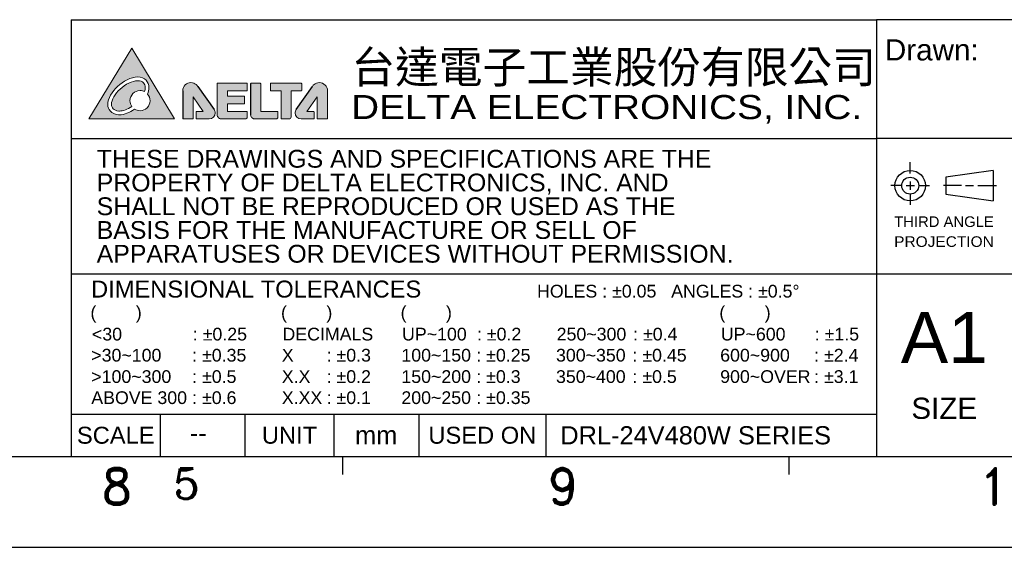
# Model space of a CAD drawing. Header units: inches. Extents: x 2700 to 4592, y -840 to -133.
# Tile 15 of 50: x 3462 to 3624, y -840 to -753. Entities that reach past the tile are written whole.
import ezdxf
from ezdxf.enums import TextEntityAlignment as Align

# ---------------------------------------------------------------- set-up
doc = ezdxf.new("R2010")
doc.units = ezdxf.units.IN
doc.header["$LTSCALE"] = 1.21
doc.header["$MEASUREMENT"] = 0
doc.layers.get('0').update_dxf_attribs({"linetype": 'CONTINUOUS'})
for name, color, linetype in [('2', 2, 'CONTINUOUS'), ('3', 3, 'CONTINUOUS'), ('PAPER', 7, 'CONTINUOUS')]:
    doc.layers.add(name, color=color, linetype=linetype)
doc.styles.add('ARIAL', font='arial.ttf')
doc.styles.add('DELTA', font='msjh.ttf')
doc.styles.add('ROMANC', font='romanc')
doc.styles.add('ROMAND', font='romand')

# ---------------------------------------------------------------- blocks, each defined once
blk = doc.blocks.new('A1')
h = blk.add_hatch(color=256)
h.paths.add_polyline_path([(562.9, 70.71), (577.08, 70.71), (570, 82.39)])
edge = h.paths.add_edge_path(flags=16)
edge.add_spline(control_points=[(566.03, 73.05), (566.03, 73.08), (566.03, 73.1), (566.03, 73.13)], knot_values=[6, 6, 6, 6, 7, 7, 7, 7], degree=3, periodic=0)
edge.add_spline(control_points=[(566.03, 73.13), (566.04, 74.13), (566.72, 75.21), (567.66, 76.09)], knot_values=[7, 7, 7, 7, 8, 8, 8, 8], degree=3, periodic=0)
edge.add_spline(control_points=[(567.66, 76.09), (568.59, 76.96), (569.8, 77.62), (570.99, 77.64)], knot_values=[8, 8, 8, 8, 9, 9, 9, 9], degree=3, periodic=0)
edge.add_spline(control_points=[(571.01, 77.64), (571.56, 77.64), (572.03, 77.46), (572.35, 77.13)], knot_values=[10, 10, 10, 10, 11, 11, 11, 11], degree=3, periodic=0)
edge.add_spline(control_points=[(572.35, 77.13), (572.67, 76.81), (572.84, 76.36), (572.83, 75.87)], knot_values=[11, 11, 11, 11, 12, 12, 12, 12], degree=3, periodic=0)
edge.add_spline(control_points=[(572.83, 75.87), (572.83, 75.54), (572.76, 75.18), (572.61, 74.83)], knot_values=[12, 12, 12, 12, 13, 13, 13, 13], degree=3, periodic=0)
edge.add_spline(control_points=[(572.61, 74.83), (572.87, 74.54), (573.02, 74.15), (573.02, 73.73)], knot_values=[13, 13, 13, 13, 14, 14, 14, 14], degree=3, periodic=0)
edge.add_spline(control_points=[(573.02, 73.73), (573.02, 72.81), (572.28, 72.07), (571.36, 72.07)], knot_values=[14, 14, 14, 14, 15, 15, 15, 15], degree=3, periodic=0)
edge.add_spline(control_points=[(571.36, 72.07), (571.03, 72.07), (570.72, 72.17), (570.46, 72.33)], knot_values=[0, 0, 0, 0, 1, 1, 1, 1], degree=3, periodic=0)
edge.add_spline(control_points=[(570.45, 72.32), (569.64, 71.76), (568.77, 71.4), (567.95, 71.4)], knot_values=[2, 2, 2, 2, 3, 3, 3, 3], degree=3, periodic=0)
edge.add_spline(control_points=[(567.95, 71.4), (567.91, 71.4), (567.87, 71.4), (567.83, 71.4)], knot_values=[3, 3, 3, 3, 4, 4, 4, 4], degree=3, periodic=0)
edge.add_spline(control_points=[(567.83, 71.4), (567.22, 71.43), (566.76, 71.67), (566.47, 72)], knot_values=[4, 4, 4, 4, 5, 5, 5, 5], degree=3, periodic=0)
edge.add_spline(control_points=[(566.47, 72), (566.18, 72.32), (566.05, 72.71), (566.03, 73.05)], knot_values=[5, 5, 5, 5, 6, 6, 6, 6], degree=3, periodic=0)
edge = h.paths.add_edge_path(flags=0)
edge.add_spline(control_points=[(566.93, 72.41), (566.74, 72.62), (566.66, 72.88), (566.65, 73.08)], knot_values=[5, 5, 5, 5, 6, 6, 6, 6], degree=3, periodic=0)
edge.add_spline(control_points=[(566.65, 73.13), (566.64, 73.83), (567.22, 74.84), (568.08, 75.64)], knot_values=[3, 3, 3, 3, 4, 4, 4, 4], degree=3, periodic=0)
edge.add_spline(control_points=[(568.08, 75.64), (568.93, 76.44), (570.05, 77.02), (570.99, 77.02)], knot_values=[2, 2, 2, 2, 3, 3, 3, 3], degree=3, periodic=0)
edge.add_spline(control_points=[(571.01, 77.02), (571.43, 77.02), (571.72, 76.89), (571.91, 76.69)], knot_values=[0, 0, 0, 0, 1, 1, 1, 1], degree=3, periodic=0)
edge.add_spline(control_points=[(571.91, 76.69), (572.1, 76.5), (572.22, 76.22), (572.22, 75.87)], knot_values=[13, 13, 13, 13, 14, 14, 14, 14], degree=3, periodic=0)
edge.add_spline(control_points=[(572.22, 75.87), (572.22, 75.67), (572.18, 75.45), (572.1, 75.22)], knot_values=[12, 12, 12, 12, 13, 13, 13, 13], degree=3, periodic=0)
edge.add_spline(control_points=[(572.1, 75.22), (571.88, 75.33), (571.63, 75.4), (571.36, 75.4)], knot_values=[11, 11, 11, 11, 12, 12, 12, 12], degree=3, periodic=0)
edge.add_spline(control_points=[(571.36, 75.4), (570.44, 75.4), (569.7, 74.65), (569.7, 73.73)], knot_values=[10, 10, 10, 10, 11, 11, 11, 11], degree=3, periodic=0)
edge.add_spline(control_points=[(569.7, 73.73), (569.7, 73.37), (569.81, 73.04), (570.01, 72.77)], knot_values=[9, 9, 9, 9, 10, 10, 10, 10], degree=3, periodic=0)
edge.add_spline(control_points=[(570.01, 72.77), (569.3, 72.3), (568.55, 72.02), (567.95, 72.02)], knot_values=[8, 8, 8, 8, 9, 9, 9, 9], degree=3, periodic=0)
edge.add_spline(control_points=[(567.95, 72.02), (567.92, 72.02), (567.89, 72.02), (567.86, 72.02)], knot_values=[7, 7, 7, 7, 8, 8, 8, 8], degree=3, periodic=0)
edge.add_spline(control_points=[(567.86, 72.02), (567.4, 72.04), (567.12, 72.21), (566.93, 72.41)], knot_values=[6, 6, 6, 6, 7, 7, 7, 7], degree=3, periodic=0)
at = {"linetype": 'Continuous'}
h = blk.add_hatch(color=256, dxfattribs=at)
edge = h.paths.add_edge_path()
edge.add_spline(control_points=[(578.42, 70.78), (578.42, 70.76), (578.43, 70.74), (578.44, 70.73)], knot_values=[9, 9, 9, 9, 10, 10, 10, 10], degree=3, periodic=0)
edge.add_spline(control_points=[(578.44, 70.73), (578.46, 70.72), (578.47, 70.71), (578.49, 70.71)], knot_values=[10, 10, 10, 10, 11, 11, 11, 11], degree=3, periodic=0)
edge.add_spline(control_points=[(578.49, 70.71), (578.49, 70.71), (580.06, 70.71), (580.06, 70.71)], knot_values=[11, 11, 11, 11, 12, 12, 12, 12], degree=3, periodic=0)
edge.add_spline(control_points=[(580.06, 70.71), (580.07, 70.71), (580.09, 70.72), (580.11, 70.73)], knot_values=[12, 12, 12, 12, 13, 13, 13, 13], degree=3, periodic=0)
edge.add_spline(control_points=[(580.11, 70.73), (580.12, 70.74), (580.13, 70.76), (580.13, 70.78)], knot_values=[13, 13, 13, 13, 14, 14, 14, 14], degree=3, periodic=0)
edge.add_spline(control_points=[(580.13, 70.78), (580.13, 70.78), (580.13, 74.35), (580.13, 74.35)], knot_values=[14, 14, 14, 14, 15, 15, 15, 15], degree=3, periodic=0)
edge.add_spline(control_points=[(580.13, 74.35), (580.13, 74.35), (581.81, 71.93), (581.81, 71.93)], knot_values=[15, 15, 15, 15, 16, 16, 16, 16], degree=3, periodic=0)
edge.add_spline(control_points=[(581.81, 71.93), (581.81, 71.93), (580.72, 71.93), (580.72, 71.93)], knot_values=[16, 16, 16, 16, 17, 17, 17, 17], degree=3, periodic=0)
edge.add_spline(control_points=[(580.72, 71.93), (580.7, 71.93), (580.68, 71.92), (580.66, 71.91)], knot_values=[17, 17, 17, 17, 18, 18, 18, 18], degree=3, periodic=0)
edge.add_spline(control_points=[(580.66, 71.91), (580.65, 71.9), (580.64, 71.88), (580.64, 71.86)], knot_values=[18, 18, 18, 18, 19, 19, 19, 19], degree=3, periodic=0)
edge.add_spline(control_points=[(580.64, 71.86), (580.64, 71.86), (580.64, 70.78), (580.64, 70.78)], knot_values=[19, 19, 19, 19, 20, 20, 20, 20], degree=3, periodic=0)
edge.add_spline(control_points=[(580.64, 70.78), (580.64, 70.76), (580.65, 70.74), (580.66, 70.73)], knot_values=[20, 20, 20, 20, 21, 21, 21, 21], degree=3, periodic=0)
edge.add_spline(control_points=[(580.66, 70.73), (580.68, 70.72), (580.7, 70.71), (580.72, 70.71)], knot_values=[21, 21, 21, 21, 22, 22, 22, 22], degree=3, periodic=0)
edge.add_spline(control_points=[(580.72, 70.71), (580.72, 70.71), (582.79, 70.71), (582.79, 70.71)], knot_values=[22, 22, 22, 22, 23, 23, 23, 23], degree=3, periodic=0)
edge.add_spline(control_points=[(582.79, 70.71), (583.34, 70.71), (583.78, 71.16), (583.78, 71.71)], knot_values=[23, 23, 23, 23, 24, 24, 24, 24], degree=3, periodic=0)
edge.add_spline(control_points=[(583.78, 71.71), (583.78, 71.92), (583.72, 72.12), (583.6, 72.28)], knot_values=[24, 24, 24, 24, 25, 25, 25, 25], degree=3, periodic=0)
edge.add_line((583.6, 72.28), (580.91, 76.09))
edge.add_spline(control_points=[(580.91, 76.09), (580.91, 76.09), (580.91, 76.09), (580.91, 76.09)], knot_values=[1, 1, 1, 1, 2, 2, 2, 2], degree=3, periodic=0)
edge.add_spline(control_points=[(580.91, 76.09), (580.82, 76.22), (580.71, 76.33), (580.62, 76.4)], knot_values=[2, 2, 2, 2, 3, 3, 3, 3], degree=3, periodic=0)
edge.add_spline(control_points=[(580.62, 76.4), (580.39, 76.6), (580.09, 76.72), (579.76, 76.72)], knot_values=[3, 3, 3, 3, 4, 4, 4, 4], degree=3, periodic=0)
edge.add_spline(control_points=[(579.76, 76.72), (579.02, 76.72), (578.42, 76.12), (578.42, 75.37)], knot_values=[4, 4, 4, 4, 5, 5, 5, 5], degree=3, periodic=0)
edge.add_line((578.42, 75.37), (578.42, 70.78))
h = blk.add_hatch(color=256, dxfattribs=at)
edge = h.paths.add_edge_path()
edge.add_spline(control_points=[(585.82, 73.23), (585.82, 73.23), (588.57, 73.23), (588.57, 73.23)], knot_values=[4, 4, 4, 4, 5, 5, 5, 5], degree=3, periodic=0)
edge.add_spline(control_points=[(588.57, 73.23), (588.59, 73.23), (588.61, 73.24), (588.62, 73.25)], knot_values=[5, 5, 5, 5, 6, 6, 6, 6], degree=3, periodic=0)
edge.add_spline(control_points=[(588.62, 73.25), (588.63, 73.26), (588.64, 73.28), (588.64, 73.3)], knot_values=[6, 6, 6, 6, 7, 7, 7, 7], degree=3, periodic=0)
edge.add_spline(control_points=[(588.64, 73.3), (588.64, 73.3), (588.64, 74.38), (588.64, 74.38)], knot_values=[7, 7, 7, 7, 8, 8, 8, 8], degree=3, periodic=0)
edge.add_spline(control_points=[(588.64, 74.38), (588.64, 74.4), (588.63, 74.42), (588.62, 74.43)], knot_values=[8, 8, 8, 8, 9, 9, 9, 9], degree=3, periodic=0)
edge.add_spline(control_points=[(588.62, 74.43), (588.61, 74.45), (588.59, 74.46), (588.57, 74.46)], knot_values=[9, 9, 9, 9, 10, 10, 10, 10], degree=3, periodic=0)
edge.add_spline(control_points=[(588.57, 74.46), (588.57, 74.46), (585.83, 74.46), (585.83, 74.46)], knot_values=[10, 10, 10, 10, 11, 11, 11, 11], degree=3, periodic=0)
edge.add_spline(control_points=[(585.83, 74.46), (585.83, 74.46), (585.83, 75.35), (585.83, 75.35)], knot_values=[11, 11, 11, 11, 12, 12, 12, 12], degree=3, periodic=0)
edge.add_spline(control_points=[(585.83, 75.35), (585.83, 75.35), (589.01, 75.35), (589.01, 75.35)], knot_values=[12, 12, 12, 12, 13, 13, 13, 13], degree=3, periodic=0)
edge.add_spline(control_points=[(589.01, 75.35), (589.03, 75.35), (589.05, 75.36), (589.06, 75.38)], knot_values=[13, 13, 13, 13, 14, 14, 14, 14], degree=3, periodic=0)
edge.add_spline(control_points=[(589.06, 75.38), (589.07, 75.39), (589.08, 75.41), (589.08, 75.43)], knot_values=[14, 14, 14, 14, 15, 15, 15, 15], degree=3, periodic=0)
edge.add_spline(control_points=[(589.08, 75.43), (589.08, 75.43), (589.08, 76.53), (589.08, 76.53)], knot_values=[15, 15, 15, 15, 16, 16, 16, 16], degree=3, periodic=0)
edge.add_spline(control_points=[(589.08, 76.53), (589.08, 76.55), (589.07, 76.57), (589.06, 76.58)], knot_values=[16, 16, 16, 16, 17, 17, 17, 17], degree=3, periodic=0)
edge.add_spline(control_points=[(589.06, 76.58), (589.05, 76.59), (589.03, 76.6), (589.01, 76.6)], knot_values=[17, 17, 17, 17, 18, 18, 18, 18], degree=3, periodic=0)
edge.add_spline(control_points=[(589.01, 76.6), (589.01, 76.6), (584.17, 76.6), (584.17, 76.6)], knot_values=[18, 18, 18, 18, 19, 19, 19, 19], degree=3, periodic=0)
edge.add_spline(control_points=[(584.17, 76.6), (584.15, 76.6), (584.13, 76.59), (584.12, 76.58)], knot_values=[19, 19, 19, 19, 20, 20, 20, 20], degree=3, periodic=0)
edge.add_spline(control_points=[(584.12, 76.58), (584.1, 76.57), (584.09, 76.55), (584.09, 76.53)], knot_values=[20, 20, 20, 20, 21, 21, 21, 21], degree=3, periodic=0)
edge.add_spline(control_points=[(584.09, 76.53), (584.09, 76.53), (584.09, 71.39), (584.09, 71.39)], knot_values=[21, 21, 21, 21, 22, 22, 22, 22], degree=3, periodic=0)
edge.add_spline(control_points=[(584.09, 71.39), (584.09, 71.18), (584.2, 71.01), (584.35, 70.89)], knot_values=[22, 22, 22, 22, 23, 23, 23, 23], degree=3, periodic=0)
edge.add_spline(control_points=[(584.35, 70.89), (584.5, 70.77), (584.68, 70.71), (584.83, 70.71)], knot_values=[23, 23, 23, 23, 24, 24, 24, 24], degree=3, periodic=0)
edge.add_spline(control_points=[(584.83, 70.71), (584.83, 70.71), (588.76, 70.71), (588.76, 70.71)], knot_values=[24, 24, 24, 24, 25, 25, 25, 25], degree=3, periodic=0)
edge.add_spline(control_points=[(588.76, 70.71), (588.84, 70.71), (588.92, 70.75), (588.98, 70.81)], knot_values=[25, 25, 25, 25, 26, 26, 26, 26], degree=3, periodic=0)
edge.add_spline(control_points=[(588.98, 70.81), (589.02, 70.84), (589.04, 70.87), (589.05, 70.89)], knot_values=[26, 26, 26, 26, 27, 27, 27, 27], degree=3, periodic=0)
edge.add_spline(control_points=[(589.05, 70.89), (589.06, 70.91), (589.07, 70.92), (589.07, 70.93)], knot_values=[27, 27, 27, 27, 28, 28, 28, 28], degree=3, periodic=0)
edge.add_spline(control_points=[(589.07, 70.93), (589.08, 70.95), (589.08, 70.95), (589.08, 70.97)], knot_values=[28, 28, 28, 28, 29, 29, 29, 29], degree=3, periodic=0)
edge.add_spline(control_points=[(589.08, 70.98), (589.08, 70.98), (589.08, 71.87), (589.08, 71.87)], knot_values=[30, 30, 30, 30, 31, 31, 31, 31], degree=3, periodic=0)
edge.add_spline(control_points=[(589.08, 71.87), (589.08, 71.89), (589.07, 71.91), (589.06, 71.92)], knot_values=[0, 0, 0, 0, 1, 1, 1, 1], degree=3, periodic=0)
edge.add_spline(control_points=[(589.06, 71.92), (589.05, 71.93), (589.03, 71.94), (589.01, 71.94)], knot_values=[1, 1, 1, 1, 2, 2, 2, 2], degree=3, periodic=0)
edge.add_spline(control_points=[(589.01, 71.94), (589.01, 71.94), (585.82, 71.94), (585.82, 71.94)], knot_values=[2, 2, 2, 2, 3, 3, 3, 3], degree=3, periodic=0)
edge.add_spline(control_points=[(585.82, 71.94), (585.82, 71.94), (585.82, 73.23), (585.82, 73.23)], knot_values=[3, 3, 3, 3, 4, 4, 4, 4], degree=3, periodic=0)
h = blk.add_hatch(color=256, dxfattribs=at)
edge = h.paths.add_edge_path()
edge.add_spline(control_points=[(594.15, 71.02), (594.14, 70.96), (594.12, 70.89), (594.06, 70.82)], knot_values=[17, 17, 17, 17, 18, 18, 18, 18], degree=3, periodic=0)
edge.add_spline(control_points=[(594.06, 70.82), (594.01, 70.75), (593.95, 70.71), (593.87, 70.71)], knot_values=[16, 16, 16, 16, 17, 17, 17, 17], degree=3, periodic=0)
edge.add_spline(control_points=[(593.87, 70.71), (593.87, 70.71), (593.87, 70.71), (593.87, 70.71)], knot_values=[14, 14, 14, 14, 14.999984, 14.999984, 14.999984, 14.999984], degree=3, periodic=0)
edge.add_spline(control_points=[(593.87, 70.71), (593.87, 70.71), (590.32, 70.71), (590.32, 70.71)], knot_values=[13, 13, 13, 13, 14, 14, 14, 14], degree=3, periodic=0)
edge.add_spline(control_points=[(590.32, 70.71), (590.19, 70.71), (590.01, 70.76), (589.87, 70.87)], knot_values=[12, 12, 12, 12, 13, 13, 13, 13], degree=3, periodic=0)
edge.add_spline(control_points=[(589.87, 70.87), (589.73, 70.98), (589.62, 71.16), (589.62, 71.42)], knot_values=[11, 11, 11, 11, 12, 12, 12, 12], degree=3, periodic=0)
edge.add_line((589.62, 71.42), (589.62, 76.53))
edge.add_spline(control_points=[(589.62, 76.53), (589.62, 76.56), (589.65, 76.6), (589.69, 76.6)], knot_values=[7, 7, 7, 7, 8, 8, 8, 8], degree=3, periodic=0)
edge.add_spline(control_points=[(589.69, 76.6), (589.69, 76.6), (591.22, 76.6), (591.22, 76.6)], knot_values=[6, 6, 6, 6, 7, 7, 7, 7], degree=3, periodic=0)
edge.add_spline(control_points=[(591.22, 76.6), (591.24, 76.6), (591.26, 76.59), (591.27, 76.58)], knot_values=[5, 5, 5, 5, 6, 6, 6, 6], degree=3, periodic=0)
edge.add_spline(control_points=[(591.27, 76.58), (591.28, 76.56), (591.29, 76.54), (591.29, 76.53)], knot_values=[4, 4, 4, 4, 5, 5, 5, 5], degree=3, periodic=0)
edge.add_spline(control_points=[(591.29, 76.53), (591.29, 76.53), (591.29, 71.93), (591.29, 71.93)], knot_values=[3, 3, 3, 3, 4, 4, 4, 4], degree=3, periodic=0)
edge.add_spline(control_points=[(591.29, 71.93), (591.29, 71.93), (594.08, 71.93), (594.08, 71.93)], knot_values=[2, 2, 2, 2, 3, 3, 3, 3], degree=3, periodic=0)
edge.add_spline(control_points=[(594.08, 71.93), (594.09, 71.93), (594.11, 71.92), (594.13, 71.91)], knot_values=[1, 1, 1, 1, 2, 2, 2, 2], degree=3, periodic=0)
edge.add_spline(control_points=[(594.13, 71.91), (594.14, 71.89), (594.15, 71.88), (594.15, 71.86)], knot_values=[0, 0, 0, 0, 1, 1, 1, 1], degree=3, periodic=0)
edge.add_spline(control_points=[(594.15, 71.86), (594.15, 71.63), (594.15, 71.12), (594.15, 71.02)], knot_values=[20, 20, 20, 20, 21, 21, 21, 21], degree=3, periodic=0)
edge.add_spline(control_points=[(594.15, 71.02), (594.15, 71.02), (594.15, 71.02), (594.15, 71.02)], knot_values=[18, 18, 18, 18, 18.999928, 18.999928, 18.999928, 18.999928], degree=3, periodic=0)
h = blk.add_hatch(color=256, dxfattribs=at)
edge = h.paths.add_edge_path()
edge.add_spline(control_points=[(596.33, 71.04), (596.33, 71.04), (596.33, 75.34), (596.33, 75.34)], knot_values=[17, 17, 17, 17, 18, 18, 18, 18], degree=3, periodic=0)
edge.add_spline(control_points=[(596.33, 75.34), (596.33, 75.34), (596.33, 75.37), (596.33, 75.37)], knot_values=[18, 18, 18, 18, 19, 19, 19, 19], degree=3, periodic=0)
edge.add_spline(control_points=[(596.33, 75.37), (596.33, 75.37), (598.01, 75.37), (598.01, 75.37)], knot_values=[19, 19, 19, 19, 20, 20, 20, 20], degree=3, periodic=0)
edge.add_spline(control_points=[(598.01, 75.37), (598.03, 75.37), (598.04, 75.38), (598.06, 75.39)], knot_values=[20, 20, 20, 20, 21, 21, 21, 21], degree=3, periodic=0)
edge.add_spline(control_points=[(598.06, 75.39), (598.07, 75.41), (598.08, 75.42), (598.08, 75.44)], knot_values=[0, 0, 0, 0, 1, 1, 1, 1], degree=3, periodic=0)
edge.add_spline(control_points=[(598.08, 75.44), (598.08, 75.44), (598.08, 76.52), (598.08, 76.52)], knot_values=[1, 1, 1, 1, 2, 2, 2, 2], degree=3, periodic=0)
edge.add_spline(control_points=[(598.08, 76.52), (598.08, 76.56), (598.05, 76.6), (598.01, 76.6)], knot_values=[2, 2, 2, 2, 3, 3, 3, 3], degree=3, periodic=0)
edge.add_spline(control_points=[(598.01, 76.6), (598.01, 76.6), (592.96, 76.6), (592.96, 76.6)], knot_values=[3, 3, 3, 3, 4, 4, 4, 4], degree=3, periodic=0)
edge.add_spline(control_points=[(592.96, 76.6), (592.95, 76.6), (592.93, 76.59), (592.91, 76.58)], knot_values=[4, 4, 4, 4, 5, 5, 5, 5], degree=3, periodic=0)
edge.add_spline(control_points=[(592.91, 76.58), (592.9, 76.57), (592.89, 76.55), (592.89, 76.53)], knot_values=[5, 5, 5, 5, 6, 6, 6, 6], degree=3, periodic=0)
edge.add_spline(control_points=[(592.89, 76.53), (592.89, 76.53), (592.89, 75.44), (592.89, 75.44)], knot_values=[6, 6, 6, 6, 7, 7, 7, 7], degree=3, periodic=0)
edge.add_spline(control_points=[(592.89, 75.44), (592.89, 75.42), (592.9, 75.4), (592.91, 75.39)], knot_values=[7, 7, 7, 7, 8, 8, 8, 8], degree=3, periodic=0)
edge.add_spline(control_points=[(592.91, 75.39), (592.93, 75.37), (592.95, 75.37), (592.96, 75.37)], knot_values=[8, 8, 8, 8, 9, 9, 9, 9], degree=3, periodic=0)
edge.add_spline(control_points=[(592.96, 75.37), (592.96, 75.37), (594.66, 75.37), (594.66, 75.37)], knot_values=[9, 9, 9, 9, 10, 10, 10, 10], degree=3, periodic=0)
edge.add_spline(control_points=[(594.66, 75.37), (594.66, 75.37), (594.66, 70.79), (594.66, 70.79)], knot_values=[10, 10, 10, 10, 11, 11, 11, 11], degree=3, periodic=0)
edge.add_spline(control_points=[(594.66, 70.79), (594.66, 70.77), (594.67, 70.75), (594.69, 70.74)], knot_values=[11, 11, 11, 11, 12, 12, 12, 12], degree=3, periodic=0)
edge.add_spline(control_points=[(594.69, 70.74), (594.7, 70.73), (594.72, 70.72), (594.74, 70.72)], knot_values=[12, 12, 12, 12, 13, 13, 13, 13], degree=3, periodic=0)
edge.add_spline(control_points=[(594.74, 70.72), (594.74, 70.72), (596.02, 70.72), (596.02, 70.72)], knot_values=[13, 13, 13, 13, 14, 14, 14, 14], degree=3, periodic=0)
edge.add_spline(control_points=[(596.02, 70.72), (596.09, 70.72), (596.16, 70.74), (596.22, 70.79)], knot_values=[15, 15, 15, 15, 16, 16, 16, 16], degree=3, periodic=0)
edge.add_spline(control_points=[(596.22, 70.79), (596.28, 70.84), (596.33, 70.93), (596.33, 71.04)], knot_values=[16, 16, 16, 16, 17, 17, 17, 17], degree=3, periodic=0)
h = blk.add_hatch(color=256, dxfattribs=at)
edge = h.paths.add_edge_path()
edge.add_spline(control_points=[(600.62, 74.34), (600.62, 74.34), (600.62, 70.78), (600.62, 70.78)], knot_values=[14, 14, 14, 14, 15, 15, 15, 15], degree=3, periodic=0)
edge.add_spline(control_points=[(600.62, 70.78), (600.62, 70.76), (600.63, 70.74), (600.64, 70.73)], knot_values=[15, 15, 15, 15, 16, 16, 16, 16], degree=3, periodic=0)
edge.add_spline(control_points=[(600.64, 70.73), (600.66, 70.71), (600.68, 70.71), (600.69, 70.71)], knot_values=[16, 16, 16, 16, 17, 17, 17, 17], degree=3, periodic=0)
edge.add_spline(control_points=[(600.69, 70.71), (600.69, 70.71), (602.26, 70.71), (602.26, 70.71)], knot_values=[17, 17, 17, 17, 18, 18, 18, 18], degree=3, periodic=0)
edge.add_spline(control_points=[(602.26, 70.71), (602.28, 70.71), (602.29, 70.71), (602.31, 70.73)], knot_values=[18, 18, 18, 18, 19, 19, 19, 19], degree=3, periodic=0)
edge.add_spline(control_points=[(602.31, 70.73), (602.32, 70.74), (602.33, 70.76), (602.33, 70.78)], knot_values=[19, 19, 19, 19, 20, 20, 20, 20], degree=3, periodic=0)
edge.add_spline(control_points=[(602.33, 70.78), (602.33, 70.78), (602.33, 75.37), (602.33, 75.37)], knot_values=[20, 20, 20, 20, 21, 21, 21, 21], degree=3, periodic=0)
edge.add_spline(control_points=[(602.33, 75.37), (602.33, 76.11), (601.73, 76.71), (600.99, 76.71)], knot_values=[21, 21, 21, 21, 22, 22, 22, 22], degree=3, periodic=0)
edge.add_spline(control_points=[(600.99, 76.71), (600.66, 76.71), (600.36, 76.59), (600.13, 76.4)], knot_values=[0, 0, 0, 0, 1, 1, 1, 1], degree=3, periodic=0)
edge.add_spline(control_points=[(600.13, 76.4), (600.04, 76.33), (599.93, 76.21), (599.84, 76.09)], knot_values=[1, 1, 1, 1, 2, 2, 2, 2], degree=3, periodic=0)
edge.add_line((599.84, 76.09), (597.15, 72.28))
edge.add_spline(control_points=[(597.15, 72.28), (597.03, 72.11), (596.97, 71.92), (596.97, 71.7)], knot_values=[4, 4, 4, 4, 5, 5, 5, 5], degree=3, periodic=0)
edge.add_spline(control_points=[(596.97, 71.7), (596.97, 71.15), (597.41, 70.71), (597.97, 70.71)], knot_values=[5, 5, 5, 5, 6, 6, 6, 6], degree=3, periodic=0)
edge.add_spline(control_points=[(597.97, 70.71), (597.97, 70.71), (600.04, 70.71), (600.04, 70.71)], knot_values=[6, 6, 6, 6, 7, 7, 7, 7], degree=3, periodic=0)
edge.add_spline(control_points=[(600.04, 70.71), (600.05, 70.71), (600.07, 70.71), (600.09, 70.73)], knot_values=[7, 7, 7, 7, 8, 8, 8, 8], degree=3, periodic=0)
edge.add_spline(control_points=[(600.09, 70.73), (600.1, 70.74), (600.11, 70.76), (600.11, 70.78)], knot_values=[8, 8, 8, 8, 9, 9, 9, 9], degree=3, periodic=0)
edge.add_spline(control_points=[(600.11, 70.78), (600.11, 70.78), (600.11, 71.86), (600.11, 71.86)], knot_values=[9, 9, 9, 9, 10, 10, 10, 10], degree=3, periodic=0)
edge.add_spline(control_points=[(600.11, 71.86), (600.11, 71.88), (600.1, 71.89), (600.09, 71.91)], knot_values=[10, 10, 10, 10, 11, 11, 11, 11], degree=3, periodic=0)
edge.add_spline(control_points=[(600.09, 71.91), (600.07, 71.92), (600.05, 71.93), (600.04, 71.93)], knot_values=[11, 11, 11, 11, 12, 12, 12, 12], degree=3, periodic=0)
edge.add_spline(control_points=[(600.04, 71.93), (600.04, 71.93), (598.94, 71.93), (598.94, 71.93)], knot_values=[12, 12, 12, 12, 13, 13, 13, 13], degree=3, periodic=0)
edge.add_spline(control_points=[(598.94, 71.93), (598.94, 71.93), (600.62, 74.34), (600.62, 74.34)], knot_values=[13, 13, 13, 13, 14, 14, 14, 14], degree=3, periodic=0)
at = {"lineweight": 0}
for p, q in [((570, 82.39), (562.9, 70.71)), ((577.08, 70.71), (570, 82.39)), ((562.9, 70.71), (577.08, 70.71))]:
    blk.add_line(p, q, dxfattribs=at)
at = {"linetype": 'Continuous'}
for p, q in [((589.62, 76.53), (589.62, 71.42)), ((578.42, 75.37), (578.42, 70.78)), ((580.91, 76.09), (583.6, 72.28)), ((597.15, 72.28), (599.84, 76.09))]:
    blk.add_line(p, q, dxfattribs=at)
at = {"lineweight": 0}
for points in [[(567.66, 76.09), (568.59, 76.96), (569.8, 77.62), (570.99, 77.64)], [(570.99, 77.02), (570.05, 77.02), (568.93, 76.44), (568.08, 75.64)], [(570.99, 77.64), (570.99, 77.64), (571, 77.64), (571.01, 77.64)], [(571.01, 77.02), (571.01, 77.02), (570.99, 77.02), (570.99, 77.02)], [(571.01, 77.64), (571.56, 77.64), (572.03, 77.46), (572.35, 77.13)], [(571.91, 76.69), (571.72, 76.89), (571.43, 77.02), (571.01, 77.02)], [(572.22, 75.87), (572.22, 76.22), (572.1, 76.5), (571.91, 76.69)], [(572.35, 77.13), (572.67, 76.81), (572.84, 76.36), (572.83, 75.87)], [(584.12, 76.58), (584.1, 76.57), (584.09, 76.55), (584.09, 76.53)], [(584.09, 76.53), (584.09, 76.53), (584.09, 71.39), (584.09, 71.39)], [(584.17, 76.6), (584.15, 76.6), (584.13, 76.59), (584.12, 76.58)], [(589.01, 76.6), (589.01, 76.6), (584.17, 76.6), (584.17, 76.6)], [(589.06, 76.58), (589.05, 76.59), (589.03, 76.6), (589.01, 76.6)], [(589.08, 76.53), (589.08, 76.55), (589.07, 76.57), (589.06, 76.58)], [(589.08, 75.43), (589.08, 75.43), (589.08, 76.53), (589.08, 76.53)], [(589.69, 76.6), (589.65, 76.6), (589.62, 76.56), (589.62, 76.53)], [(591.22, 76.6), (591.22, 76.6), (589.69, 76.6), (589.69, 76.6)], [(591.27, 76.58), (591.26, 76.59), (591.24, 76.6), (591.22, 76.6)], [(591.29, 76.53), (591.29, 76.54), (591.28, 76.56), (591.27, 76.58)], [(591.29, 71.93), (591.29, 71.93), (591.29, 76.53), (591.29, 76.53)], [(592.91, 76.58), (592.9, 76.57), (592.89, 76.55), (592.89, 76.53)], [(592.89, 76.53), (592.89, 76.53), (592.89, 75.44), (592.89, 75.44)], [(592.96, 76.6), (592.95, 76.6), (592.93, 76.59), (592.91, 76.58)], [(598.01, 76.6), (598.01, 76.6), (592.96, 76.6), (592.96, 76.6)], [(598.08, 76.52), (598.08, 76.56), (598.05, 76.6), (598.01, 76.6)], [(598.08, 75.44), (598.08, 75.44), (598.08, 76.52), (598.08, 76.52)], [(600.99, 76.71), (600.66, 76.71), (600.36, 76.59), (600.13, 76.4)], [(602.33, 75.37), (602.33, 76.11), (601.73, 76.71), (600.99, 76.71)], [(566.03, 73.13), (566.04, 74.13), (566.72, 75.21), (567.66, 76.09)], [(568.08, 75.64), (567.22, 74.84), (566.64, 73.83), (566.65, 73.13)], [(572.1, 75.22), (572.18, 75.45), (572.22, 75.67), (572.22, 75.87)], [(572.83, 75.87), (572.83, 75.54), (572.76, 75.18), (572.61, 74.83)], [(578.42, 75.37), (578.42, 75.37), (578.42, 75.37), (578.42, 75.37)], [(578.42, 75.37), (578.42, 75.37), (578.42, 75.37), (578.42, 75.37)], [(580.91, 76.09), (580.82, 76.22), (580.71, 76.33), (580.62, 76.4)], [(580.91, 76.09), (580.91, 76.09), (580.91, 76.09), (580.91, 76.09)], [(585.83, 74.46), (585.83, 74.46), (585.83, 75.35), (585.83, 75.35)], [(585.83, 75.35), (585.83, 75.35), (589.01, 75.35), (589.01, 75.35)], [(589.01, 75.35), (589.03, 75.35), (589.05, 75.36), (589.06, 75.38)], [(589.06, 75.38), (589.07, 75.39), (589.08, 75.41), (589.08, 75.43)], [(592.89, 75.44), (592.89, 75.42), (592.9, 75.4), (592.91, 75.39)], [(592.91, 75.39), (592.93, 75.37), (592.95, 75.37), (592.96, 75.37)], [(592.96, 75.37), (592.96, 75.37), (594.66, 75.37), (594.66, 75.37)], [(594.66, 75.37), (594.66, 75.37), (594.66, 70.79), (594.66, 70.79)], [(596.33, 75.34), (596.33, 75.34), (596.33, 75.37), (596.33, 75.37)], [(596.33, 75.37), (596.33, 75.37), (598.01, 75.37), (598.01, 75.37)], [(596.33, 71.04), (596.33, 71.04), (596.33, 75.34), (596.33, 75.34)], [(598.01, 75.37), (598.03, 75.37), (598.04, 75.38), (598.06, 75.39)], [(598.06, 75.39), (598.07, 75.41), (598.08, 75.42), (598.08, 75.44)], [(600.13, 76.4), (600.04, 76.33), (599.93, 76.21), (599.84, 76.09)], [(602.33, 70.78), (602.33, 70.78), (602.33, 75.37), (602.33, 75.37)], [(580.13, 70.78), (580.13, 70.78), (580.13, 74.35), (580.13, 74.35)], [(580.13, 74.35), (580.13, 74.35), (581.81, 71.93), (581.81, 71.93)], [(585.82, 71.94), (585.82, 71.94), (585.82, 73.23), (585.82, 73.23)], [(585.82, 73.23), (585.82, 73.23), (588.57, 73.23), (588.57, 73.23)], [(588.57, 74.46), (588.57, 74.46), (585.83, 74.46), (585.83, 74.46)], [(588.62, 74.43), (588.61, 74.45), (588.59, 74.46), (588.57, 74.46)], [(588.57, 73.23), (588.59, 73.23), (588.61, 73.24), (588.62, 73.25)], [(588.64, 74.38), (588.64, 74.4), (588.63, 74.42), (588.62, 74.43)], [(588.62, 73.25), (588.63, 73.26), (588.64, 73.28), (588.64, 73.3)], [(588.64, 73.3), (588.64, 73.3), (588.64, 74.38), (588.64, 74.38)], [(598.94, 71.93), (598.94, 71.93), (600.62, 74.34), (600.62, 74.34)], [(600.62, 74.34), (600.62, 74.34), (600.62, 70.78), (600.62, 70.78)], [(566.03, 73.05), (566.03, 73.08), (566.03, 73.1), (566.03, 73.13)], [(566.47, 72), (566.18, 72.32), (566.05, 72.71), (566.03, 73.05)], [(567.83, 71.4), (567.22, 71.43), (566.76, 71.67), (566.47, 72)], [(566.65, 73.13), (566.65, 73.12), (566.65, 73.1), (566.65, 73.08)], [(566.65, 73.08), (566.66, 72.88), (566.74, 72.62), (566.93, 72.41)], [(566.93, 72.41), (567.12, 72.21), (567.4, 72.04), (567.86, 72.02)], [(567.86, 72.02), (567.89, 72.02), (567.92, 72.02), (567.95, 72.02)], [(567.95, 72.02), (568.55, 72.02), (569.3, 72.3), (570.01, 72.77)], [(570.45, 72.32), (569.64, 71.76), (568.77, 71.4), (567.95, 71.4)], [(570.46, 72.33), (570.46, 72.33), (570.45, 72.32), (570.45, 72.32)], [(571.36, 72.07), (571.03, 72.07), (570.72, 72.17), (570.46, 72.33)], [(580.66, 71.91), (580.65, 71.9), (580.64, 71.88), (580.64, 71.86)], [(580.64, 71.86), (580.64, 71.86), (580.64, 70.78), (580.64, 70.78)], [(580.72, 71.93), (580.7, 71.93), (580.68, 71.92), (580.66, 71.91)], [(581.81, 71.93), (581.81, 71.93), (580.72, 71.93), (580.72, 71.93)], [(589.01, 71.94), (589.01, 71.94), (585.82, 71.94), (585.82, 71.94)], [(589.06, 71.92), (589.05, 71.93), (589.03, 71.94), (589.01, 71.94)], [(589.08, 71.87), (589.08, 71.89), (589.07, 71.91), (589.06, 71.92)], [(589.08, 70.98), (589.08, 70.98), (589.08, 71.87), (589.08, 71.87)], [(594.08, 71.93), (594.08, 71.93), (591.29, 71.93), (591.29, 71.93)], [(594.13, 71.91), (594.11, 71.92), (594.09, 71.93), (594.08, 71.93)], [(594.15, 71.86), (594.15, 71.88), (594.14, 71.89), (594.13, 71.91)], [(594.15, 71.02), (594.15, 71.12), (594.15, 71.63), (594.15, 71.86)], [(600.04, 71.93), (600.04, 71.93), (598.94, 71.93), (598.94, 71.93)], [(600.09, 71.91), (600.07, 71.92), (600.05, 71.93), (600.04, 71.93)], [(600.11, 71.86), (600.11, 71.88), (600.1, 71.89), (600.09, 71.91)], [(600.11, 70.78), (600.11, 70.78), (600.11, 71.86), (600.11, 71.86)], [(567.95, 71.4), (567.91, 71.4), (567.87, 71.4), (567.83, 71.4)], [(578.42, 70.78), (578.42, 70.76), (578.43, 70.74), (578.44, 70.73)], [(578.44, 70.73), (578.46, 70.72), (578.47, 70.71), (578.49, 70.71)], [(578.49, 70.71), (578.49, 70.71), (580.06, 70.71), (580.06, 70.71)], [(580.06, 70.71), (580.07, 70.71), (580.09, 70.72), (580.11, 70.73)], [(580.11, 70.73), (580.12, 70.74), (580.13, 70.76), (580.13, 70.78)], [(580.64, 70.78), (580.64, 70.76), (580.65, 70.74), (580.66, 70.73)], [(580.66, 70.73), (580.68, 70.72), (580.7, 70.71), (580.72, 70.71)], [(580.72, 70.71), (580.72, 70.71), (582.79, 70.71), (582.79, 70.71)], [(584.09, 71.39), (584.09, 71.18), (584.2, 71.01), (584.35, 70.89)], [(584.35, 70.89), (584.5, 70.77), (584.68, 70.71), (584.83, 70.71)], [(584.83, 70.71), (584.83, 70.71), (588.76, 70.71), (588.76, 70.71)], [(588.76, 70.71), (588.84, 70.71), (588.92, 70.75), (588.98, 70.81)], [(588.98, 70.81), (589.02, 70.84), (589.04, 70.87), (589.05, 70.89)], [(589.05, 70.89), (589.06, 70.91), (589.07, 70.92), (589.07, 70.93)], [(589.07, 70.93), (589.08, 70.95), (589.08, 70.95), (589.08, 70.97)], [(589.08, 70.97), (589.08, 70.97), (589.08, 70.98), (589.08, 70.98)], [(589.62, 71.42), (589.62, 71.16), (589.73, 70.98), (589.87, 70.87)], [(589.87, 70.87), (590.01, 70.76), (590.19, 70.71), (590.32, 70.71)], [(590.32, 70.71), (590.32, 70.71), (593.87, 70.71), (593.87, 70.71)], [(593.87, 70.71), (593.95, 70.71), (594.01, 70.75), (594.06, 70.82)], [(593.87, 70.71), (593.87, 70.71), (593.87, 70.71), (593.87, 70.71)], [(593.87, 70.71), (593.87, 70.71), (593.87, 70.71), (593.87, 70.71)], [(594.06, 70.82), (594.12, 70.89), (594.14, 70.96), (594.15, 71.02)], [(594.15, 71.02), (594.15, 71.02), (594.15, 71.02), (594.15, 71.02)], [(594.15, 71.02), (594.15, 71.02), (594.15, 71.02), (594.15, 71.02)], [(594.66, 70.79), (594.66, 70.77), (594.67, 70.75), (594.69, 70.74)], [(594.69, 70.74), (594.7, 70.73), (594.72, 70.72), (594.74, 70.72)], [(594.74, 70.72), (594.74, 70.72), (596.02, 70.72), (596.02, 70.72)], [(596.02, 70.72), (596.09, 70.72), (596.16, 70.74), (596.22, 70.79)], [(596.02, 70.72), (596.02, 70.72), (596.02, 70.72), (596.02, 70.72)], [(596.22, 70.79), (596.28, 70.84), (596.33, 70.93), (596.33, 71.04)], [(597.97, 70.71), (597.97, 70.71), (600.04, 70.71), (600.04, 70.71)], [(600.04, 70.71), (600.05, 70.71), (600.07, 70.71), (600.09, 70.73)], [(600.09, 70.73), (600.1, 70.74), (600.11, 70.76), (600.11, 70.78)], [(600.62, 70.78), (600.62, 70.76), (600.63, 70.74), (600.64, 70.73)], [(600.64, 70.73), (600.66, 70.71), (600.68, 70.71), (600.69, 70.71)], [(600.69, 70.71), (600.69, 70.71), (602.26, 70.71), (602.26, 70.71)], [(602.26, 70.71), (602.28, 70.71), (602.29, 70.71), (602.31, 70.73)], [(602.31, 70.73), (602.32, 70.74), (602.33, 70.76), (602.33, 70.78)]]:
    blk.add_open_spline(points, degree=3, dxfattribs=at)
for points, knots in [([(580.62, 76.4), (580.39, 76.6), (580.09, 76.72), (579.76, 76.72), (579.02, 76.72), (578.42, 76.12), (578.42, 75.37)], [3, 3, 3, 3, 4, 4, 4, 5, 5, 5, 5]), ([(570.01, 72.77), (569.81, 73.04), (569.7, 73.37), (569.7, 73.73), (569.7, 74.65), (570.44, 75.4), (571.36, 75.4), (571.63, 75.4), (571.88, 75.33), (572.1, 75.22)], [9, 9, 9, 9, 10, 10, 10, 11, 11, 11, 12, 12, 12, 12]), ([(572.61, 74.83), (572.87, 74.54), (573.02, 74.15), (573.02, 73.73), (573.02, 72.81), (572.28, 72.07), (571.36, 72.07)], [13, 13, 13, 13, 14, 14, 14, 15, 15, 15, 15]), ([(582.79, 70.71), (583.34, 70.71), (583.78, 71.16), (583.78, 71.71), (583.78, 71.92), (583.72, 72.12), (583.6, 72.28)], [23, 23, 23, 23, 24, 24, 24, 25, 25, 25, 25]), ([(597.15, 72.28), (597.03, 72.11), (596.97, 71.92), (596.97, 71.7), (596.97, 71.15), (597.41, 70.71), (597.97, 70.71)], [4, 4, 4, 4, 5, 5, 5, 6, 6, 6, 6])]:
    blk.add_open_spline(points, degree=3, knots=knots, dxfattribs=at)
at = {"layer": '3'}
for p, q in [((560, 87.1), (560, 15)), ((560, 22), (693, 22))]:
    blk.add_line(p, q, dxfattribs=at)
at = {"layer": 'PAPER', "color": 3}
for p, q in [((560, 87.1), (693, 87.1)), ((693, 87.1), (693, 15)), ((826, 87.1), (693, 87.1)), ((560, 67.5), (693, 67.5)), ((826, 67.5), (693, 67.5)), ((693, 45.1), (560, 45.1)), ((826, 45.1), (693, 45.1)), ((574.7, 22), (574.7, 15)), ((588.7, 22), (588.7, 15)), ((603.4, 22), (603.4, 15)), ((617.4, 22), (617.4, 15)), ((638.4, 22), (638.4, 15)), ((15, 15), (826, 15))]:
    blk.add_line(p, q, dxfattribs=at)
at = {"layer": 'PAPER', "color": 2}
for p, q in [((698.58, 61.73), (698.58, 63.58)), ((712.3, 62.22), (704.46, 61.1)), ((712.3, 62.22), (712.3, 57.18)), ((698.58, 60.37), (698.58, 59.03)), ((704.46, 61.1), (704.46, 58.3)), ((697.24, 59.7), (695.39, 59.7)), ((697.91, 59.7), (699.26, 59.7)), ((699.93, 59.7), (701.78, 59.7)), ((707.03, 59.7), (704.05, 59.7)), ((707.7, 59.7), (709.05, 59.7)), ((709.72, 59.7), (712.85, 59.7)), ((698.58, 58.36), (698.58, 56.51)), ((704.46, 58.3), (712.3, 57.18)), ((604.82, 15), (604.82, 12)), ((678.54, 15), (678.54, 12))]:
    blk.add_line(p, q, dxfattribs=at)
at = {"layer": 'PAPER', "color": 4}
blk.add_line((0, 0), (841, 0), dxfattribs=at)
at = {"layer": 'PAPER', "color": 2}
for radius in [2.52, 1.4]:
    blk.add_circle((698.58, 59.7), radius, dxfattribs=at)
at = {"style": 'ARIAL'}
for tag, p, height in [('TITLE', (754.05, 50.95), 8), ('V', (597.3, 37.23), 2.5), ('XXXXXXXXXX', (740.68, 27.01), 6), ('00', (812.75, 22.3), 6), ('ADP-XX', (640.78, 17), 3), ('2________2', (733.31, 17.17), 3), ("XX/XX'XX", (787.08, 17.17), 3), ('--', (579.59, 17.41), 3), ('mm', (606.88, 17.02), 3)]:
    blk.add_attdef(tag, p, '', height=height, dxfattribs=at)
at = {"layer": '2', "style": 'DELTA'}
blk.add_text('台達電子工業股份有限公司', height=5.292, dxfattribs=at).set_placement((606.28, 76.63))
at = {"layer": 'PAPER', "color": 2, "style": 'ARIAL'}
for s, height, p in [('Drawn:', 3.5, (694.4, 80.37)), ('DIMENSIONAL TOLERANCES', 2.8, (563.27, 41.23)), ('HOLES : %%P0.05   ANGLES : %%P0.5%%D', 2.1, (636.94, 41.23)), ('(        )', 2.1, (563.17, 37.73)), ('(        )', 2.1, (594.65, 37.73)), ('(        )', 2.1, (614.4, 37.73)), ('(        )', 2.1, (667.05, 37.73)), ('<30', 2.1, (563.42, 34.14)), (': %%P0.25', 2.1, (580.08, 34.14)), ('DECIMALS', 2.1, (594.89, 34.14)), ('UP~100', 2.1, (614.64, 34.14)), (': %%P0.2', 2.1, (627.02, 34.14)), ('250~300', 2.1, (640.18, 34.14)), (': %%P0.4', 2.1, (652.81, 34.14)), ('UP~600', 2.1, (667.3, 34.14)), (': %%P1.5', 2.1, (682.81, 34.14)), ('>30~100', 2.1, (563.31, 30.66)), (': %%P0.35', 2.1, (579.97, 30.66)), ('X', 2.1, (594.78, 30.66)), (': %%P0.3', 2.1, (602.19, 30.66)), ('100~150', 2.1, (614.53, 30.66)), (': %%P0.25', 2.1, (626.91, 30.66)), ('300~350', 2.1, (640.07, 30.66)), (': %%P0.45', 2.1, (652.7, 30.66)), ('600~900', 2.1, (667.19, 30.66)), (': %%P2.4', 2.1, (682.71, 30.66)), (': %%P0.5', 2.1, (579.97, 27.13)), (': %%P0.2', 2.1, (602.19, 27.13)), (': %%P0.3', 2.1, (626.91, 27.13)), (': %%P0.5', 2.1, (652.7, 27.13)), (': %%P3.1', 2.1, (682.71, 27.13)), ('>100~300', 2.1, (563.31, 27.13)), ('X.X', 2.1, (594.78, 27.13)), ('150~200', 2.1, (614.53, 27.13)), ('350~400', 2.1, (640.07, 27.13)), ('900~OVER', 2.1, (667.19, 27.13)), ('ABOVE 300', 2.1, (563.31, 23.65)), (': %%P0.6', 2.1, (579.97, 23.65)), ('X.XX', 2.1, (594.78, 23.65)), (': %%P0.1', 2.1, (602.19, 23.65)), ('200~250', 2.1, (614.53, 23.65)), (': %%P0.35', 2.1, (626.91, 23.65))]:
    blk.add_text(s, height=height, dxfattribs=at).set_placement(p)
at = {"layer": 'PAPER', "color": 2, "style": 'ARIAL', "width": 1.154139}
blk.add_text('DELTA ELECTRONICS, INC.', height=3.9761, dxfattribs=at).set_placement((606.22, 70.69), (690.64, 70.69), align=Align.FIT)
at = {"layer": 'PAPER', "color": 2, "style": 'ARIAL'}
for s, p in [('THESE DRAWINGS AND SPECIFICATIONS ARE THE', (564.2, 64.14)), ('PROPERTY OF DELTA ELECTRONICS, INC. AND', (564.2, 60.22)), ('SHALL NOT BE REPRODUCED OR USED AS THE', (564.2, 56.3)), ('BASIS FOR THE MANUFACTURE OR SELL OF', (564.2, 52.38)), ('APPARATUSES OR DEVICES WITHOUT PERMISSION.', (564.2, 48.46))]:
    blk.add_text(s, height=2.94, dxfattribs=at).set_placement(p, align=Align.MIDDLE_LEFT)
at = {"layer": 'PAPER', "color": 2, "linetype": 'ByBlock', "style": 'ARIAL'}
for s, width, p, p2 in [('THIRD ANGLE', 1.000794, (695.93, 52.88), (712.38, 52.88)), ('PROJECTION', 1.044018, (695.93, 49.59), (712.38, 49.59))]:
    blk.add_text(s, height=1.75, dxfattribs=dict(at, width=width)).set_placement(p, p2, align=Align.FIT)
at = {"layer": 'PAPER', "color": 2, "style": 'ARIAL'}
for s, height, p in [('A1', 8.4, (704.2, 30.43)), ('SIZE', 3.5, (704.2, 21.2))]:
    blk.add_text(s, height=height, dxfattribs=at).set_placement(p, align=Align.CENTER)
for s, p in [('SCALE', (567.35, 18.5)), ('UNIT', (596.05, 18.5)), ('USED ON', (627.9, 18.5))]:
    blk.add_text(s, height=2.8, dxfattribs=at).set_placement(p, align=Align.MIDDLE_CENTER)
at = {"layer": 'PAPER', "color": 1, "style": 'ROMAND'}
for s, p in [('8', (567.53, 10.04)), ('9', (641.26, 10.04)), ('10', (714.98, 10.04))]:
    blk.add_text(s, height=6, dxfattribs=at).set_placement(p, align=Align.MIDDLE)

msp = doc.modelspace()

# ---------------------------------------------------------------- linework, layer by layer
at = {"layer": 'PAPER', "color": 4}
msp.add_line((3157.35, -840.05), (3751.35, -840.05), dxfattribs=at)
msp.add_line((3157.35, -840.05), (3751.35, -840.05), dxfattribs=at)

# ---------------------------------------------------------------- block references
ref = msp.add_blockref('A1', (2910.35, -840.05))
ref.add_attrib('mm', 'mm', (3517.23, -823.03), dxfattribs={"height": 3, "style": 'ARIAL'})
ref.add_attrib('--', '--', (3489.94, -822.65), dxfattribs={"height": 3, "style": 'ARIAL'})
ref.add_attrib('ADP-XX', 'DRL-24V480W SERIES', (3551.13, -823.06), dxfattribs={"height": 3, "style": 'ARIAL'})

# ---------------------------------------------------------------- texts
at = {"layer": 'PAPER', "color": 1, "style": 'ROMANC'}
msp.add_text('5', height=5, dxfattribs=at).set_placement((3489.41, -829.56), align=Align.MIDDLE)

doc.saveas('drawing.dxf')
